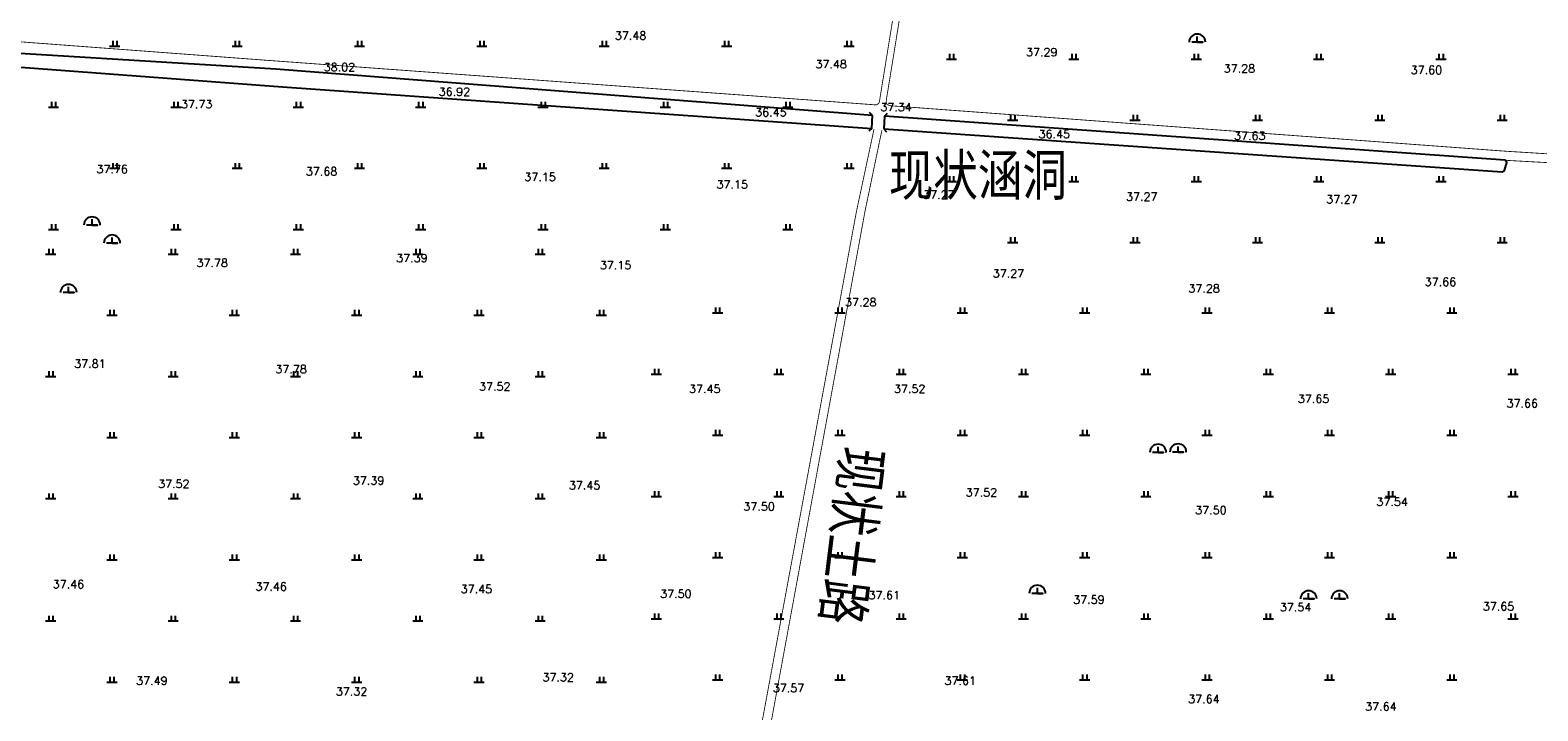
# Model space of a CAD drawing. Extents: x 456755 to 458049, y 3845626 to 3853218.
# Tile 77 of 80: x 457342 to 457712, y 3852546 to 3852713. Entities that reach past the tile are written whole.
import ezdxf
from ezdxf.enums import TextEntityAlignment as Align

# ---------------------------------------------------------------- set-up
doc = ezdxf.new("R2010")
doc.units = 0
doc.linetypes.add('X3', pattern=[5, 4, -1])
doc.layers.get('0').update_dxf_attribs({"linetype": 'CONTINUOUS'})
for name, color, linetype in [('DLDW', 11, 'CONTINUOUS'), ('DLSS', 4, 'CONTINUOUS'), ('GCD', 1, 'CONTINUOUS'), ('SXSS', 5, 'CONTINUOUS'), ('ZBTZ', 3, 'CONTINUOUS')]:
    doc.layers.add(name, color=color, linetype=linetype)
doc.styles.get("Standard").update_dxf_attribs({"font": 'rs.shx', "bigfont": 'hztxt.shx'})
doc.styles.add('仿宋体', font='仿宋_GB2312.ttf', dxfattribs={"width": 0.8})
doc.linetypes.add('8352', pattern='A,1.5,[145,AAA.SHX,S=1,R=0,X=0,Y=1],1.5,-1,3,-1', length=8)

# ---------------------------------------------------------------- blocks, each defined once
blk = doc.blocks.new('gc110')
at = {"linetype": 'Continuous'}
for points in [[(0, 0), (1.35, 0), (-1.35, 0)], [(0, 0), (0, 1.4)]]:
    blk.add_lwpolyline(points, dxfattribs=at)
blk.add_arc((0, 0), 2, 0, 180, dxfattribs=at)
blk = doc.blocks.new('gc119')
for p, q in [((-1.25, 0), (1.25, 0)), ((-0.5, 1.3), (-0.5, 0)), ((0.5, 1.3), (0.5, 0))]:
    blk.add_line(p, q)

msp = doc.modelspace()

# ---------------------------------------------------------------- linework, layer by layer
at = {"layer": 'DLSS', "linetype": 'Continuous'}
for p, q in [((457548.85, 3852691.85), (457548.17, 3852692.58)), ((457551.8, 3852691.73), (457552.53, 3852692.41)), ((457548.72, 3852688.66), (457547.98, 3852687.98)), ((457551.67, 3852688.55), (457552.35, 3852687.81))]:
    msp.add_line(p, q, dxfattribs=at)
at = {"layer": 'DLSS', "linetype": 'Continuous', "const_width": 0.2}
for points in [[(457550.2, 3852694.66), (457550.55, 3852695.06), (457559.67, 3852751.38), (457585.01, 3852926.05), (457584.69, 3852927.31)], [(457511.32, 3852486.34), (457544.94, 3852668.26), (457549.27, 3852688.57)], [(457704.03, 3852680.87), (457734.93, 3852679.15)]]:
    msp.add_lwpolyline(points, dxfattribs=at)
at = {"layer": 'DLSS', "linetype": 'X3', "const_width": 0.2}
for points in [[(457587.69, 3852927.05), (457587.11, 3852926.23), (457561.24, 3852750.93), (457552.32, 3852695.91), (457552.23, 3852694.99), (457552.46, 3852694.6), (457553.05, 3852694.27)], [(457553.05, 3852694.27), (457704.22, 3852683.09), (457823.07, 3852675.75), (457903.27, 3852669.18), (457906.33, 3852669.03), (457921.37, 3852668.88), (457921.79, 3852669.4), (457922, 3852670.56), (457936.49, 3852782.11)], [(456816.52, 3852745.49), (457143, 3852723.37), (457190.2, 3852721.15), (457400.86, 3852705.36), (457549.85, 3852694.45), (457550.2, 3852694.66)], [(457551.18, 3852688.21), (457547.07, 3852668.47), (457513.42, 3852485.25), (457513.92, 3852484.91), (457811.35, 3852464.35), (457811.35, 3852462.23)]]:
    msp.add_lwpolyline(points, dxfattribs=at)
at = {"layer": 'DLSS', "linetype": 'Continuous'}
for points in [[(457548.72, 3852688.66), (457548.85, 3852691.85)], [(457551.8, 3852691.73), (457551.67, 3852688.55)]]:
    msp.add_lwpolyline(points, dxfattribs=at)
at = {"layer": 'SXSS', "linetype": '8352'}
for points in [[(457548.85, 3852691.86), (457402.62, 3852703.22), (457259.64, 3852711.98), (457258.73, 3852712.52), (457256.63, 3852713.56), (457255, 3852713.75), (457142.88, 3852720.65), (456815.92, 3852743.02)], [(456810.42, 3852735.81), (456810.42, 3852735.81), (456985.74, 3852724.07), (457143.07, 3852713.23), (457256.83, 3852707.54), (457259.12, 3852709.12), (457259.81, 3852709.55), (457260.67, 3852709.71), (457404.25, 3852698.88), (457548.72, 3852688.66)], [(457551.67, 3852688.55), (457703.29, 3852678.04), (457703.79, 3852678.34), (457704.36, 3852680.33), (457704.03, 3852680.87), (457551.8, 3852691.73)]]:
    msp.add_lwpolyline(points, dxfattribs=at)

# ---------------------------------------------------------------- block references
at = {"layer": 'DLDW', "linetype": 'Continuous'}
for p in [(457628.5, 3852709.84), (457357.57, 3852665), (457362.48, 3852660.56), (457351.79, 3852648.43), (457618.91, 3852609.24), (457623.82, 3852609.32), (457589.3, 3852574.66), (457655.8, 3852573.29), (457663.39, 3852573.29)]:
    msp.add_blockref('gc110', p, dxfattribs=at)
at = {"layer": 'ZBTZ', "linetype": 'Continuous'}
for p in [(457363.12, 3852708.9), (457393.12, 3852708.9), (457423.12, 3852708.9), (457453.12, 3852708.9), (457483.12, 3852708.9), (457513.12, 3852708.9), (457543.12, 3852708.9), (457568.26, 3852705.68), (457598.26, 3852705.68), (457628.26, 3852705.68), (457658.26, 3852705.68), (457688.26, 3852705.68), (457348.12, 3852693.9), (457378.12, 3852693.9), (457408.12, 3852693.9), (457438.12, 3852693.9), (457468.12, 3852693.9), (457498.12, 3852693.9), (457528.12, 3852693.9), (457583.26, 3852690.68), (457613.26, 3852690.68), (457643.26, 3852690.68), (457673.26, 3852690.68), (457703.26, 3852690.68), (457363.12, 3852678.9), (457393.12, 3852678.9), (457423.12, 3852678.9), (457453.12, 3852678.9), (457483.12, 3852678.9), (457513.12, 3852678.9), (457543.12, 3852678.9), (457568.26, 3852675.68), (457598.26, 3852675.68), (457628.26, 3852675.68), (457658.26, 3852675.68), (457688.26, 3852675.68), (457348.12, 3852663.9), (457378.12, 3852663.9), (457408.12, 3852663.9), (457438.12, 3852663.9), (457468.12, 3852663.9), (457498.12, 3852663.9), (457528.12, 3852663.9), (457583.26, 3852660.68), (457613.26, 3852660.68), (457643.26, 3852660.68), (457673.26, 3852660.68), (457703.26, 3852660.68), (457347.43, 3852657.89), (457377.43, 3852657.89), (457407.43, 3852657.89), (457437.43, 3852657.89), (457467.43, 3852657.89), (457510.91, 3852643.46), (457540.91, 3852643.46), (457570.91, 3852643.46), (457600.91, 3852643.46), (457630.91, 3852643.46), (457660.91, 3852643.46), (457690.91, 3852643.46), (457362.43, 3852642.89), (457392.43, 3852642.89), (457422.43, 3852642.89), (457452.43, 3852642.89), (457482.43, 3852642.89), (457347.43, 3852627.89), (457377.43, 3852627.89), (457407.43, 3852627.89), (457437.43, 3852627.89), (457467.43, 3852627.89), (457495.91, 3852628.46), (457525.91, 3852628.46), (457555.91, 3852628.46), (457585.91, 3852628.46), (457615.91, 3852628.46), (457645.91, 3852628.46), (457675.91, 3852628.46), (457705.91, 3852628.46), (457362.43, 3852612.89), (457392.43, 3852612.89), (457422.43, 3852612.89), (457452.43, 3852612.89), (457482.43, 3852612.89), (457510.91, 3852613.46), (457540.91, 3852613.46), (457570.91, 3852613.46), (457600.91, 3852613.46), (457630.91, 3852613.46), (457660.91, 3852613.46), (457690.91, 3852613.46), (457347.43, 3852597.89), (457377.43, 3852597.89), (457407.43, 3852597.89), (457437.43, 3852597.89), (457467.43, 3852597.89), (457495.91, 3852598.46), (457525.91, 3852598.46), (457555.91, 3852598.46), (457585.91, 3852598.46), (457615.91, 3852598.46), (457645.91, 3852598.46), (457675.91, 3852598.46), (457705.91, 3852598.46), (457362.43, 3852582.89), (457392.43, 3852582.89), (457422.43, 3852582.89), (457452.43, 3852582.89), (457482.43, 3852582.89), (457510.91, 3852583.46), (457540.91, 3852583.46), (457570.91, 3852583.46), (457600.91, 3852583.46), (457630.91, 3852583.46), (457660.91, 3852583.46), (457690.91, 3852583.46), (457347.43, 3852567.89), (457377.43, 3852567.89), (457407.43, 3852567.89), (457437.43, 3852567.89), (457467.43, 3852567.89), (457495.91, 3852568.46), (457525.91, 3852568.46), (457555.91, 3852568.46), (457585.91, 3852568.46), (457615.91, 3852568.46), (457645.91, 3852568.46), (457675.91, 3852568.46), (457705.91, 3852568.46), (457362.43, 3852552.89), (457392.43, 3852552.89), (457422.43, 3852552.89), (457452.43, 3852552.89), (457482.43, 3852552.89), (457510.91, 3852553.46), (457540.91, 3852553.46), (457570.91, 3852553.46), (457600.91, 3852553.46), (457630.91, 3852553.46), (457660.91, 3852553.46), (457690.91, 3852553.46)]:
    msp.add_blockref('gc119', p, dxfattribs=at)

# ---------------------------------------------------------------- texts
at = {"layer": 'DLSS', "color": 1, "linetype": 'X3', "style": '仿宋体', "width": 0.8}
msp.add_text('现状涵洞', height=10, dxfattribs=at).set_placement((457552.89, 3852672.27))
at = {"layer": 'DLSS', "linetype": 'X3', "style": '仿宋体', "width": 0.8}
msp.add_text('现状土路', height=10, rotation=262.8783, dxfattribs=at).set_placement((457541.69, 3852611.05))
at = {"layer": 'GCD', "linetype": 'Continuous'}
for s, p in [('37.48', (457489.58, 3852711.45, 37.48)), ('37.29', (457590.38, 3852707.39, 37.29)), ('38.02', (457418.2, 3852703.7, 38.02)), ('37.48', (457538.75, 3852704.44, 37.48)), ('37.28', (457638.84, 3852703.37, 37.28)), ('37.60', (457684.69, 3852703.02, 37.6)), ('36.92', (457446.4, 3852697.68, 36.92)), ('37.73', (457383.2, 3852694.63, 37.73)), ('36.45', (457523.98, 3852692.64, 36.45)), ('37.34', (457554.66, 3852693.91, 37.34)), ('36.45', (457593.46, 3852687.3, 36.45)), ('37.63', (457641.37, 3852686.88, 37.63)), ('37.76', (457362.48, 3852678.71, 37.76)), ('37.68', (457413.83, 3852678.15, 37.68)), ('37.15', (457467.4, 3852676.78, 37.15)), ('37.15', (457514.51, 3852674.95, 37.15)), ('37.27', (457565.16, 3852672.43, 37.27)), ('37.27', (457614.89, 3852671.95, 37.27)), ('37.27', (457663.98, 3852671.31, 37.27)), ('37.78', (457387.01, 3852655.73, 37.78)), ('37.39', (457435.98, 3852656.89, 37.39)), ('37.15', (457485.91, 3852655.15, 37.15)), ('37.27', (457582.22, 3852653.13, 37.27)), ('37.66', (457688.12, 3852651.04, 37.66)), ('37.28', (457630.18, 3852649.44, 37.28)), ('37.28', (457546.01, 3852646.06, 37.28)), ('37.81', (457357.04, 3852631, 37.81)), ('37.78', (457406.35, 3852629.65, 37.78)), ('37.52', (457456.28, 3852625.4, 37.52)), ('37.45', (457507.76, 3852624.81, 37.45)), ('37.52', (457558, 3852624.81, 37.52)), ('37.65', (457657.01, 3852622.39, 37.65)), ('37.66', (457708.19, 3852621.25, 37.66)), ('37.52', (457377.6, 3852601.53, 37.52)), ('37.39', (457425.35, 3852602.31, 37.39)), ('37.45', (457478.31, 3852601.16, 37.45)), ('37.52', (457575.59, 3852599.42, 37.52)), ('37.50', (457521.08, 3852595.95, 37.5)), ('37.54', (457676.28, 3852597.13, 37.54)), ('37.50', (457631.85, 3852595.08, 37.5)), ('37.46', (457351.76, 3852576.89, 37.46)), ('37.46', (457401.46, 3852576.32, 37.46)), ('37.45', (457451.78, 3852575.73, 37.45)), ('37.50', (457500.68, 3852574.56, 37.5)), ('37.61', (457551.77, 3852574.21, 37.61)), ('37.59', (457601.93, 3852573.12, 37.59)), ('37.54', (457652.6, 3852571.27, 37.54)), ('37.65', (457702.36, 3852571.47, 37.65)), ('37.49', (457372.22, 3852553.24, 37.49)), ('37.32', (457471.83, 3852554.08, 37.32)), ('37.57', (457528.3, 3852551.44, 37.57)), ('37.61', (457570.39, 3852553.24, 37.61)), ('37.32', (457421.18, 3852550.62, 37.32)), ('37.64', (457630.14, 3852548.75, 37.64)), ('37.64', (457673.52, 3852546.91, 37.64))]:
    msp.add_text(s, height=2, dxfattribs=at).set_placement(p, align=Align.MIDDLE)

doc.saveas('drawing.dxf')
